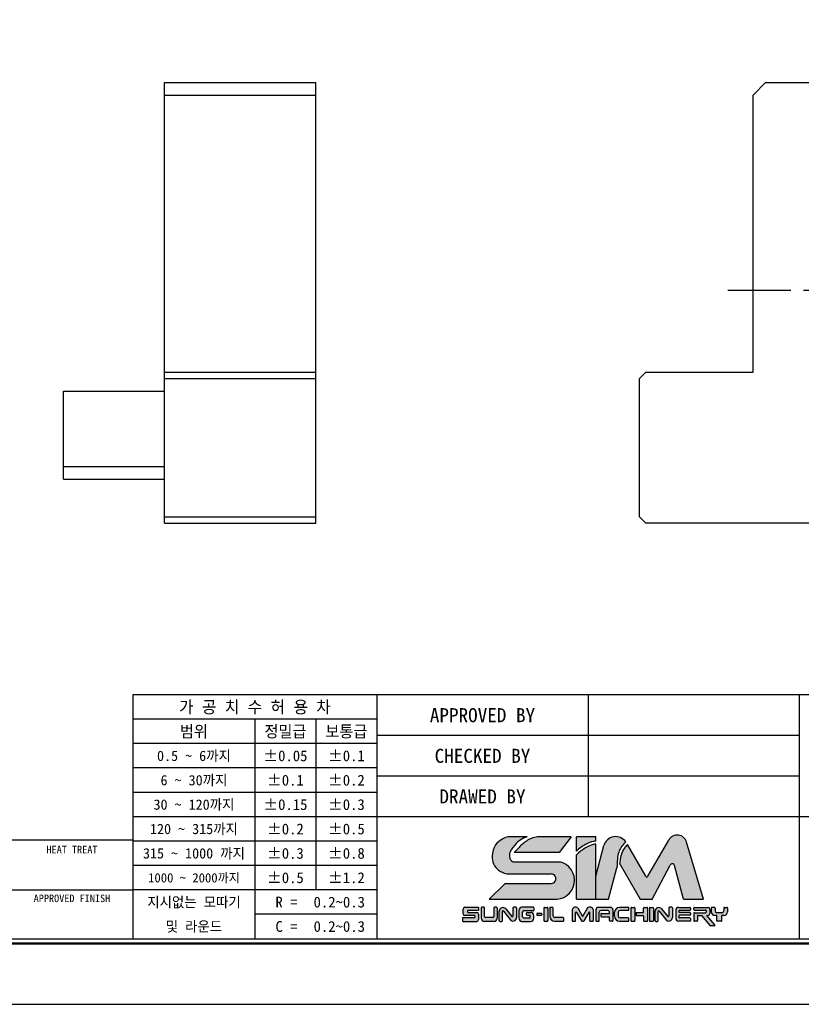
# Model space of a CAD drawing. Header units: inches. Extents: x 12 to 233, y 8 to 164.
# Tile 2 of 2: x 122 to 184, y 8 to 86. Entities that reach past the tile are written whole.
import ezdxf
from ezdxf.enums import TextEntityAlignment as Align

# ---------------------------------------------------------------- set-up
doc = ezdxf.new("R2010")
doc.units = ezdxf.units.IN
doc.header["$MEASUREMENT"] = 0
doc.linetypes.add('CENTER', pattern=[2, 1.25, -0.25, 0.25, -0.25])
doc.layers.add('S1', color=1, linetype='CENTER')

# ---------------------------------------------------------------- blocks, each defined once
blk = doc.blocks.new('란표제')
h = blk.add_hatch(color=256)
h.dxf.hatch_style = 1
edge = h.paths.add_edge_path()
edge.add_spline(control_points=[(207.2548857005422, 16.33602195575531), (207.4122922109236, 16.47608683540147), (207.7174809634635, 16.74765264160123), (208.2523540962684, 17.06731062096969), (208.7774405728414, 17.32249890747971), (209.1543874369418, 17.38665720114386), (209.3190179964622, 17.41467816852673)], knot_values=[0, 0, 0, 0, 0.6304310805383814, 1.222315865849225, 1.865724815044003, 2.364625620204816, 2.364625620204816, 2.364625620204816, 2.364625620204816], degree=3, periodic=0)
edge.add_line((209.3190179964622, 17.41467816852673), (209.3190179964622, 17.87493595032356))
edge.add_line((209.3190179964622, 17.87493595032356), (207.2548857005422, 17.87493595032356))
edge.add_line((207.2548857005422, 17.87493595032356), (207.2548857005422, 16.33602195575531))
edge = h.paths.add_edge_path()
edge.add_spline(control_points=[(209.3190179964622, 17.09505608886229), (209.1507810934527, 17.05636180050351), (208.7718837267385, 16.96921585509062), (208.2430076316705, 16.70211665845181), (207.7228945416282, 16.35351243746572), (207.4135439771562, 16.08416408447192), (207.2548857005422, 15.94602195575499)], knot_values=[0, 0, 0, 0, 0.5164407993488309, 1.163110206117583, 1.761888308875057, 2.392319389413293, 2.392319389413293, 2.392319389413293, 2.392319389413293], degree=3, periodic=0)
edge.add_line((207.2548857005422, 15.9460219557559), (207.2548857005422, 11.20741602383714))
edge.add_line((207.2548857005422, 11.20741602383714), (209.3190179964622, 11.20741602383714))
edge.add_line((209.3190179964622, 11.20741602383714), (209.3190179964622, 17.09505608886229))
edge = h.paths.add_edge_path()
edge.add_line((205.4485281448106, 15.20675719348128), (200.5646388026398, 15.20675719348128))
edge.add_spline(control_points=[(200.5646388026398, 15.20675719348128), (200.4849448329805, 15.23112786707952), (200.2902893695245, 15.29065413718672), (200.0764048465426, 15.6795593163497), (200.1444277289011, 16.22277553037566), (200.5626230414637, 16.86702953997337), (201.1445093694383, 17.51252125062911), (201.7536223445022, 17.7642963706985), (202.0212897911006, 17.87493595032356)], knot_values=[0, 0, 0, 0, 0.2433595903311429, 0.5944147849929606, 1.213183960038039, 1.789398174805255, 2.88702788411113, 3.747486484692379, 3.747486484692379, 3.747486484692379, 3.747486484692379], degree=3, periodic=0)
edge.add_line((202.0212897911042, 17.87493595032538), (199.9759209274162, 17.87493595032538))
edge.add_spline(control_points=[(199.9759209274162, 17.87493595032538), (199.7520550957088, 17.79066462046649), (199.2509278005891, 17.60202188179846), (198.4944564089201, 16.96557093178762), (198.1991549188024, 15.94031959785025), (198.3773366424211, 14.9433061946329), (198.8409946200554, 14.33840604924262), (199.2605940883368, 14.13379854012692), (199.4124566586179, 14.05974643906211)], knot_values=[0, 0, 0, 0, 0.550739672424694, 1.232839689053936, 2.19963066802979, 2.850121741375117, 3.513003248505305, 3.888995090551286, 3.888995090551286, 3.888995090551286, 3.888995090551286], degree=3, periodic=0)
edge.add_arc((200.0158996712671, 15.21120487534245), 1.299999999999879, 242.3423855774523, 270.0000000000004)
edge.add_line((200.0158996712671, 13.91120487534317), (204.5640160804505, 13.91120487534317))
edge.add_arc((204.5640160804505, 13.39961279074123), 0.5115920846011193, 270.18688939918, 90, ccw=False)
edge.add_line((204.5656848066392, 12.8880234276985), (199.6526393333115, 12.8880234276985))
edge.add_line((199.6526393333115, 12.8880234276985), (197.9720319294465, 11.20741602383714))
edge.add_line((197.9720319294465, 11.20741602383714), (204.7937810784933, 11.20741602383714))
edge.add_arc((205.0304162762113, 13.22194172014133), 2.028376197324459, 263.3004820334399, 78.10426637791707)
edge = h.paths.add_edge_path(flags=17)
edge.add_spline(control_points=[(203.1244932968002, 17.87493595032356), (202.8996633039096, 17.82721986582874), (202.2807588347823, 17.69586862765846), (201.4378743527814, 17.0633564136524), (200.9055243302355, 16.48007066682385), (200.6418784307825, 16.19119889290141)], knot_values=[0, 0, 0, 0, 0.6846043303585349, 1.884555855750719, 3.061918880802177, 3.061918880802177, 3.061918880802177, 3.061918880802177], degree=3, periodic=0)
edge.add_line((200.6418784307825, 16.19119889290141), (205.407712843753, 16.19119889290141))
edge.add_line((205.407712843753, 16.19119889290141), (206.7038211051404, 17.87493595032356))
edge.add_line((206.7038211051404, 17.87493595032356), (203.1244932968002, 17.87493595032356))
h = blk.add_hatch(color=256)
h.dxf.hatch_style = 1
edge = h.paths.add_edge_path()
edge.add_spline(control_points=[(211.5867120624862, 14.73767623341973), (211.5979655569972, 15.05995682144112), (211.6173841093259, 15.61607052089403), (211.7789107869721, 16.34602459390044), (212.0883945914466, 16.90037927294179), (212.3712800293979, 17.17334599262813), (212.5211611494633, 17.31797188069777)], knot_values=[0, 0, 0, 0, 0.7435831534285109, 1.283095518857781, 1.707763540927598, 2.186317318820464, 2.186317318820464, 2.186317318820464, 2.186317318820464], degree=3, periodic=0)
edge.add_arc((211.4478182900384, 16.58453128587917), 1.300000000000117, 34.34572044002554, 164.9999999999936)
edge.add_line((210.1921147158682, 16.92099604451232), (209.3190179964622, 13.66255472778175))
edge.add_line((209.3190179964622, 13.66255472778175), (209.3190179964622, 11.20741602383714))
edge.add_line((209.3190179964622, 11.20741602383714), (210.6863499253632, 11.20741602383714))
edge.add_line((210.6863499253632, 11.20741602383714), (211.5798839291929, 14.54213032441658))
edge.add_spline(control_points=[(211.5798839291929, 14.54213032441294), (211.5821599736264, 14.60731229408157), (211.5844360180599, 14.6724942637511), (211.5867120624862, 14.73767623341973)], knot_values=[2.186317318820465, 2.186317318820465, 2.186317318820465, 2.186317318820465, 2.336708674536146, 2.336708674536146, 2.336708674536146, 2.336708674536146], degree=3, periodic=0)
edge = h.paths.add_edge_path()
edge.add_arc((217.4733307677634, 14.73094655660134), 0.2599999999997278, 14.999999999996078, 152.0936797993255, ccw=False)
edge.add_line((217.7244714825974, 14.79823950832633), (218.681274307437, 11.22740275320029))
edge.add_line((218.681274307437, 11.22740275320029), (220.7932630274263, 11.22740275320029))
edge.add_line((220.7932630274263, 11.22740275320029), (218.9990320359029, 17.29391512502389))
edge.add_arc((218.0017364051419, 16.99895508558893), 1.040000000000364, 16.47610349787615, 150.0000000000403)
edge.add_line((217.101069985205, 17.51895508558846), (214.8678378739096, 13.65088360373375))
edge.add_arc((214.7552545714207, 13.71588360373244), 0.1299999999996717, 210.0000000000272, 330.0000000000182, ccw=False)
edge.add_line((214.6426712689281, 13.65088360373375), (212.6921295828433, 17.0293209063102))
edge.add_spline(control_points=[(212.6921295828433, 17.02932090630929), (212.5742457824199, 16.899792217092), (212.3414632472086, 16.64401477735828), (212.0652903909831, 16.12183659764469), (211.9274507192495, 15.54940397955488), (211.8798952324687, 15.13850761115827), (211.859846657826, 14.96528077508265)], knot_values=[0, 0, 0, 0, 0.523800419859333, 1.034337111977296, 1.752334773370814, 2.275651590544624, 2.275651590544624, 2.275651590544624, 2.275651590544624], degree=3, periodic=0)
edge.add_arc((211.7973139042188, 14.85130860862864), 0.1300000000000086, 30.0000000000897, 61.24788174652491, ccw=False)
edge.add_line((211.9098972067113, 14.91630860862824), (214.0576988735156, 11.19620699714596))
edge.add_line((214.0576988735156, 11.19620699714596), (215.3070704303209, 11.19620699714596))
edge.add_line((215.3070704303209, 11.19620699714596), (217.2435651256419, 14.85263365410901))
h = blk.add_hatch(color=256)
h.dxf.hatch_style = 1
h.paths.add_polyline_path([(196.8398843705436, 9.60770408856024, 0.4142135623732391), (196.6448843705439, 9.802704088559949), (195.7199446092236, 9.802704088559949, -0.4142135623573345), (195.6549446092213, 9.867704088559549), (195.6549446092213, 9.94856656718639, -0.4142135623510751), (195.7199446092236, 10.01356656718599), (196.8398843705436, 10.01356656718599), (196.8398843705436, 10.34636134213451), (195.3763517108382, 10.34636134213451, 0.4142135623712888), (195.1813517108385, 10.15136134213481), (195.1813517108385, 9.651637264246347, 0.4142135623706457), (195.3763517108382, 9.456637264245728), (196.4043549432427, 9.456637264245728, -0.4142135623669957), (196.469354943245, 9.391637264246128), (196.469354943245, 9.31448400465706, -0.4142135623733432), (196.4043549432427, 9.249484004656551), (195.1625882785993, 9.249484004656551), (195.1625882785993, 8.845717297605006), (196.6448843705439, 8.845717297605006, 0.4142135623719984), (196.8398843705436, 9.040717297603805)])
h.paths.add_polyline_path([(204.2241152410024, 10.26798301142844, 0.4142135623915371), (204.1591152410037, 10.33298301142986), (203.8636730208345, 10.33298301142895, 0.4142135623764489), (203.7986730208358, 10.26798301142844), (203.7986730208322, 8.929340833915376, 0.4142135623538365), (203.8636730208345, 8.864340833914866), (204.1591152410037, 8.864340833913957, 0.4142135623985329), (204.2241152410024, 8.929340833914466)])
h.paths.add_polyline_path([(207.1653805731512, 9.76362669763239, -0.7673269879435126), (207.2866722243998, 9.796126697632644), (207.8058751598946, 8.896840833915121, 0.2679491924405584), (207.8621668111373, 8.864340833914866), (207.9913022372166, 8.864340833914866, 0.2679491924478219), (208.0475938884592, 8.896840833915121), (208.5667968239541, 9.796126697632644, -0.7673269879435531), (208.6880884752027, 9.76362669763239), (208.6880884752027, 8.929340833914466, 0.414213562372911), (208.753088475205, 8.864340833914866), (208.9903602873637, 8.864340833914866, 0.4142135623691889), (209.0553602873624, 8.929340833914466), (209.0553602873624, 10.10884705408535, 0.5572135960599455), (208.4489020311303, 10.27134705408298), (207.9267345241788, 9.366926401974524), (207.40456701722, 10.27134705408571, 0.5198906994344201), (206.7981087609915, 10.10884705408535), (206.7981087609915, 8.929340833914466, 0.4142135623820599), (206.8631087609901, 8.864340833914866), (207.1003805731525, 8.864340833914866, 0.414213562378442), (207.1653805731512, 8.929340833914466)])
h = blk.add_hatch(color=256)
h.dxf.hatch_style = 1
h.paths.add_polyline_path([(203.5669230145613, 9.653807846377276, 0.4142135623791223), (203.5019230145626, 9.718807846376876), (203.0985386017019, 9.718807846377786, 0.4142135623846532), (203.0335386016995, 9.653807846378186), (203.0335386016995, 9.535083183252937, 0.4142135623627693), (203.0985386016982, 9.470083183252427), (203.5019230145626, 9.470083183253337, 0.4142135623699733), (203.5669230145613, 9.535083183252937)])
h.paths.add_polyline_path([(198.8155383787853, 9.170717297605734), (198.8155383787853, 10.28136134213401, 0.4142135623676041), (198.7505383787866, 10.34636134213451), (198.5312483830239, 10.34636134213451, 0.4142135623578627), (198.4662483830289, 10.28136134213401), (198.4662483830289, 9.374979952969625, -0.4142135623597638), (198.3362483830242, 9.244979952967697), (197.603546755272, 9.244979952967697, -0.414213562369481), (197.4735467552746, 9.374979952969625), (197.4735467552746, 10.28136134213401, 0.4142135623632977), (197.4085467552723, 10.34636134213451), (197.1732207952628, 10.34636134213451, 0.4142135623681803), (197.1082207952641, 10.28136134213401), (197.1082207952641, 9.170717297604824, 0.4142135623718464), (197.4332207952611, 8.845717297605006), (198.4905383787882, 8.845717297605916, 0.414213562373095)])
h.paths.add_polyline_path([(200.8836941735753, 9.265258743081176), (200.883694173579, 10.28136134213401, 0.4142135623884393), (200.8186941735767, 10.34636134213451), (200.5662103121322, 10.34636134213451, 0.4142135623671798), (200.5012103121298, 10.28136134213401), (200.5012103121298, 9.419089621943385, -0.7053166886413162), (200.3858505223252, 9.377993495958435), (199.73655295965, 10.17365216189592, 0.7053166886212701), (199.0443942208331, 9.927075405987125), (199.0443942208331, 8.910717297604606, 0.4142135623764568), (199.1093942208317, 8.845717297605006), (199.3056264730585, 8.845717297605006, 0.414213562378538), (199.3706264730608, 8.910717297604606), (199.3706264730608, 9.9048288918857, -0.7182104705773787), (199.4873633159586, 9.944177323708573), (200.1832731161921, 9.029168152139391, 0.718210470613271)])
h.paths.add_polyline_path([(202.7217367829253, 9.170717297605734), (202.7217367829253, 9.475145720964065, 0.4142135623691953), (202.3967367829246, 9.800145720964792), (202.0179389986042, 9.800145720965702, 0.4142135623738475), (201.9529389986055, 9.735145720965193), (201.9529389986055, 9.53839498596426, 0.4142135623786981), (202.0179389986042, 9.47339498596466), (202.2733244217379, 9.47339498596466, -0.4142135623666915), (202.3383244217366, 9.40839498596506), (202.3383244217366, 9.281672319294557, -0.4142135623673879), (202.2733244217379, 9.216672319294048), (201.7241999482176, 9.216672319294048, -0.414213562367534), (201.4641999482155, 9.476672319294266), (201.4641999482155, 9.652153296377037, -0.4142135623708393), (201.7891999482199, 9.977153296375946), (202.6567367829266, 9.977153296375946, 0.4142135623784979), (202.7217367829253, 10.04215329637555), (202.7217367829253, 10.28136134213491, 0.4142135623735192), (202.6567367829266, 10.34636134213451), (201.4565649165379, 10.34636134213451, 0.4142135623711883), (201.1315649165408, 10.02136134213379), (201.1315649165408, 9.170717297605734, 0.414213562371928), (201.4565649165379, 8.845717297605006), (202.3967367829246, 8.845717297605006, 0.4142135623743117)])
h.paths.add_polyline_path([(205.9125890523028, 9.17499023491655, 0.414213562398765), (205.8475890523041, 9.239990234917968), (204.9759224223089, 9.239990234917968, -0.4142135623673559), (204.7809224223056, 9.434990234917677), (204.7809224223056, 10.26798301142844, 0.4142135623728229), (204.7159224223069, 10.33298301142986), (204.484411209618, 10.33298301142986, 0.4142135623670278), (204.4194112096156, 10.26798301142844), (204.4194112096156, 9.384340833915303, 0.4142135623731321), (204.9394112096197, 8.864340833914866), (205.8475890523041, 8.864340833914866, 0.4142135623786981), (205.9125890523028, 8.929340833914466)])
h.paths.add_polyline_path([(209.6947316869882, 9.823725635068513, -0.4142135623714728), (209.8897316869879, 10.01872563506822), (210.5938065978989, 10.01872563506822, -0.4142135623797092), (210.7888065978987, 9.823725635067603), (210.7888065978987, 9.69676070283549), (209.9214226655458, 9.69676070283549, 0.4142135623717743), (209.8564226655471, 9.631760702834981), (209.8564226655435, 9.405771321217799, 0.4142135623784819), (209.9214226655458, 9.34077132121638), (210.7888065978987, 9.34077132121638), (210.7888065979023, 8.929340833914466, 0.4142135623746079), (210.853806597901, 8.864340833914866), (211.0838216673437, 8.864340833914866, 0.4142135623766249), (211.1488216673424, 8.929340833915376), (211.1488216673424, 10.07298301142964, 0.4142135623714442), (210.888821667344, 10.33298301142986), (209.5973415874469, 10.33298301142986, 0.4142135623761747), (209.3373415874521, 10.07298301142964), (209.3373415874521, 8.929340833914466, 0.4142135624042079), (209.4023415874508, 8.864340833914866), (209.6297316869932, 8.864340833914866, 0.4142135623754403), (209.6947316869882, 8.929340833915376)])
h.paths.add_polyline_path([(212.8488973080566, 9.150598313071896, 0.4142135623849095), (212.7838973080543, 9.215598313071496), (211.9150975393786, 9.215598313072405, -0.4142135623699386), (211.7200975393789, 9.410598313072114), (211.7200975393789, 9.82568128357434, -0.4142135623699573), (211.9150975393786, 10.02068128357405), (212.7838973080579, 10.02068128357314, 0.414213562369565), (212.8488973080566, 10.08568128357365), (212.8488973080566, 10.26798301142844, 0.4142135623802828), (212.7838973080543, 10.33298301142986), (211.8480273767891, 10.33298301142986, 0.4142135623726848), (211.3280273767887, 9.812983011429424), (211.3280273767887, 9.384340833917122, 0.4142135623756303), (211.8480273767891, 8.864340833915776), (212.7838973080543, 8.864340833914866, 0.4142135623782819), (212.8488973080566, 8.929340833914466)])
h.paths.add_polyline_path([(213.4925793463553, 10.26798301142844, 0.4142135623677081), (213.427579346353, 10.33298301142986), (213.1321371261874, 10.33298301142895, 0.4142135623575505), (213.0671371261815, 10.26798301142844), (213.0671371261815, 8.929340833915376, 0.4142135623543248), (213.1321371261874, 8.864340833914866), (213.427579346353, 8.864340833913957, 0.4142135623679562), (213.4925793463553, 8.929340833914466)])
h.paths.add_polyline_path([(214.8456035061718, 10.26798301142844, 0.4142135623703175), (214.7806035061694, 10.33298301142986), (214.4851612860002, 10.33298301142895, 0.4142135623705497), (214.4201612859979, 10.26798301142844), (214.4201612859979, 9.839948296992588, -0.4142135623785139), (214.3551612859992, 9.774948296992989), (213.6763301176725, 9.774948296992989, 0.4142135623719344), (213.6113301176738, 9.70994829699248), (213.6113301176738, 9.520356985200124, 0.4142135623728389), (213.6763301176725, 9.455356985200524), (214.3551612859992, 9.455356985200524, -0.4142135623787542), (214.4201612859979, 9.390356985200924), (214.4201612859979, 8.929340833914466, 0.4142135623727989), (214.4851612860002, 8.864340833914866), (214.7806035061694, 8.864340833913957, 0.4142135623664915), (214.8456035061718, 8.929340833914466)])
h.paths.add_polyline_path([(215.4624624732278, 10.26798301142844, 0.4142135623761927), (215.3974624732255, 10.33298301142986), (215.1020202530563, 10.33298301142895, 0.4142135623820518), (215.0370202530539, 10.26798301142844), (215.0370202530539, 8.929340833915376, 0.4142135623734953), (215.1020202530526, 8.864340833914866), (215.3974624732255, 8.864340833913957, 0.4142135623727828), (215.4624624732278, 8.929340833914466)])
h.paths.add_polyline_path([(216.3394696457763, 10.17365216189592, 0.7053166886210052), (215.6473109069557, 9.927075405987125), (215.6473109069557, 8.910717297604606, 0.4142135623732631), (215.7123109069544, 8.845717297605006), (215.9085431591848, 8.845717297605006, 0.4142135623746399), (215.9735431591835, 8.910717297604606), (215.9735431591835, 9.9048288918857, -0.718210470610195), (216.0902800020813, 9.944177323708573), (216.7861898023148, 9.029168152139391, 0.7182104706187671), (217.486610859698, 9.265258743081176), (217.486610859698, 10.28136134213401, 0.414213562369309), (217.4216108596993, 10.34636134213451), (217.1691269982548, 10.34636134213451, 0.4142135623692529), (217.1041269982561, 10.28136134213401), (217.1041269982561, 9.419089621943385, -0.7053166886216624), (216.9887672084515, 9.377993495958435)])
h.paths.add_polyline_path([(219.4204153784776, 10.26798301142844, 0.4142135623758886), (219.3554153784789, 10.33298301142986), (218.1709172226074, 10.33298301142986, 0.414213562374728), (217.845917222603, 10.00798301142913), (217.845917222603, 9.189340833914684, 0.4142135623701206), (218.1709172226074, 8.864340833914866), (219.3554153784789, 8.864340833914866, 0.4142135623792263), (219.4204153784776, 8.929340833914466), (219.4204153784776, 9.143462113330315, 0.4142135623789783), (219.3554153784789, 9.208462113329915), (218.2404718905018, 9.208462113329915, -0.4142135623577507), (218.1754718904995, 9.273462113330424), (218.1754718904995, 9.438182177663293, -0.4142135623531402), (218.2404718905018, 9.503182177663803), (219.3554153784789, 9.503182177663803, 0.4142135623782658), (219.4204153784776, 9.568182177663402), (219.4204153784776, 9.72836590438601, 0.4142135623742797), (219.3554153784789, 9.79336590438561), (218.2404718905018, 9.79336590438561, -0.4142135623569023), (218.1754718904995, 9.85836590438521), (218.1754718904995, 9.955071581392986, -0.4142135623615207), (218.2404718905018, 10.02007158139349), (219.3554153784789, 10.02007158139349, 0.4142135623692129), (219.4204153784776, 10.085071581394)])
h.paths.add_polyline_path([(221.4898233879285, 10.13798301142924, 0.4142135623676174), (221.2948233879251, 10.33298301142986), (219.835271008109, 10.33298301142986, 0.4142135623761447), (219.7702710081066, 10.26798301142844), (219.7702710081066, 10.10677544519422, 0.4142135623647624), (219.835271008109, 10.04177544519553), (221.0336939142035, 10.04177544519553, -0.4142135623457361), (221.0986939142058, 9.976775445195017), (221.0986939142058, 9.837352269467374, -0.4142135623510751), (221.0336939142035, 9.772352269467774), (219.835271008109, 9.772352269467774, 0.4142135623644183), (219.7702710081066, 9.707352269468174), (219.7702710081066, 8.929340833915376, 0.4142135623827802), (219.835271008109, 8.864340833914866), (220.0926108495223, 8.864340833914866, 0.41421356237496), (220.157610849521, 8.929340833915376), (220.157610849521, 9.414242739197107, -0.414213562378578), (220.2226108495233, 9.479242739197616), (220.6306965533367, 9.479242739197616), (221.5531320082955, 8.379926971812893, 0.2216946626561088), (221.602924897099, 8.356708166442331), (221.9552971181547, 8.35670816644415, 0.637070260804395), (222.0050900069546, 8.463489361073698), (221.1527717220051, 9.479242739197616), (221.2948233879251, 9.479242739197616, 0.414213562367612), (221.4898233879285, 9.674242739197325)])
h.paths.add_polyline_path([(223.3662109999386, 9.869242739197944), (223.3662109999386, 10.26798301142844, 0.4142135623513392), (223.3012109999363, 10.33298301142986), (223.0343925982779, 10.33298301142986, 0.4142135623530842), (222.9693925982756, 10.26798301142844), (222.9693925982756, 9.967352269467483, -0.414213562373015), (222.7743925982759, 9.772352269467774), (222.2290342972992, 9.772352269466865, -0.4142135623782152), (222.0340342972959, 9.967352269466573), (222.0340342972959, 10.26798301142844, 0.4142135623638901), (221.9690342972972, 10.33298301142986), (221.7022158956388, 10.33298301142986, 0.4142135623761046), (221.6372158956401, 10.26798301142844), (221.6372158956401, 9.869242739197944, 0.4142135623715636), (222.0272158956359, 9.479242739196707), (222.9762109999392, 9.479242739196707, 0.4142135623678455)])
h.paths.add_polyline_path([(222.7748939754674, 9.479242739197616), (222.2133923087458, 9.479242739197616), (222.2133923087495, 8.929340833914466, 0.4142135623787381), (222.2783923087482, 8.864340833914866), (222.7098939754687, 8.864340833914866, 0.4142135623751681), (222.7748939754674, 8.929340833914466)])
for p, q in [((290, 33), (160, 33)), ((160, 33), (160, 7)), ((186, 33), (186, 7)), ((208.5, 33), (208.5, 20)), ((231, 33), (231, 7)), ((186, 30.39999999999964), (160, 30.39999999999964)), ((173, 30.39999999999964), (173, 7)), ((179.5, 30.39999999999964), (179.5, 12.20000000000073)), ((231, 28.66666666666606), (186, 28.66666666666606)), ((186, 27.79999999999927), (160, 27.79999999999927)), ((186, 25.20000000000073), (160, 25.20000000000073)), ((231, 24.33333333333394), (186, 24.33333333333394)), ((186, 22.60000000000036), (160, 22.60000000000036)), ((186, 20), (160, 20)), ((290, 20), (186, 20)), ((202.0212897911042, 17.87493595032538), (199.9759209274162, 17.87493595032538)), ((206.7038211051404, 17.87493595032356), (203.1244932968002, 17.87493595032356)), ((206.7038211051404, 17.87493595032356), (205.407712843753, 16.19119889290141)), ((209.3190179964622, 17.87493595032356), (207.2548857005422, 17.87493595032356)), ((207.2548857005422, 16.33602195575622), (207.2548857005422, 17.87493595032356)), ((209.3190179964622, 17.41467816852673), (209.3190179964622, 17.87493595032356)), ((160, 17.5), (62, 17.5)), ((186, 17.39999999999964), (160, 17.39999999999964)), ((209.3190179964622, 11.20741602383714), (209.3190179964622, 17.09505608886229)), ((209.3190179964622, 13.66255472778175), (210.1921147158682, 16.92099604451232)), ((214.6426712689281, 13.65088360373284), (212.692129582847, 17.0293209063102)), ((214.8678378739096, 13.65088360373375), (217.101069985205, 17.51895508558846)), ((220.7932630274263, 11.22740275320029), (218.9990320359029, 17.2939151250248)), ((205.407712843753, 16.19119889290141), (200.6418784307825, 16.19119889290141)), ((207.2548857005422, 11.20741602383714), (207.2548857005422, 15.94602195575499)), ((186, 14.79999999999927), (160, 14.79999999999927)), ((200.5646388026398, 15.20675719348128), (205.4485281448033, 15.20675719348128)), ((211.9098972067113, 14.91630860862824), (214.0576988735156, 11.19620699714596)), ((215.2814177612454, 11.14777045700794), (217.2435651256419, 14.85263365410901)), ((218.681274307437, 11.22740275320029), (217.7244714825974, 14.79823950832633)), ((200.0158996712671, 13.91120487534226), (204.5640160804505, 13.91120487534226)), ((210.6863499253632, 11.20741602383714), (211.5798839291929, 14.54213032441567)), ((199.6526393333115, 12.8880234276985), (197.9720319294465, 11.20741602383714)), ((199.6526393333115, 12.8880234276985), (204.5623473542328, 12.8880234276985)), ((147, 12.20000000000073), (160, 12.20000000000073)), ((186, 12.20000000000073), (160, 12.20000000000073)), ((197.9720319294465, 11.20741602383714), (204.7937810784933, 11.20741602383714)), ((207.2548857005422, 11.20741602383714), (209.3190179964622, 11.20741602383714)), ((209.3190179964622, 11.20741602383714), (210.6863499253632, 11.20741602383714)), ((214.0576988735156, 11.19620699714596), (215.2814177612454, 11.19620699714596)), ((218.681274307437, 11.22740275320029), (220.7932630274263, 11.22740275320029)), ((186, 9.600000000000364), (173, 9.600000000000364)), ((195.1813517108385, 9.651637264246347), (195.1813517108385, 10.15136134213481)), ((195.3763517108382, 10.34636134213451), (196.8398843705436, 10.34636134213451)), ((196.4043549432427, 9.456637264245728), (195.3763517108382, 9.456637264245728)), ((195.6549446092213, 9.94856656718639), (195.6549446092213, 9.867704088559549)), ((196.8398843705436, 10.01356656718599), (195.7199446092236, 10.01356656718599)), ((195.7199446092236, 9.802704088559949), (196.6448843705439, 9.802704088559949)), ((196.8398843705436, 10.32175464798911), (196.8398843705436, 10.01356656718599)), ((196.8398843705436, 9.60770408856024), (196.8398843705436, 9.040717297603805)), ((197.1082207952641, 10.28136134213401), (197.1082207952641, 9.170717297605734)), ((197.4085467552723, 10.34636134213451), (197.1732207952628, 10.34636134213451)), ((197.4735467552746, 9.374979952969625), (197.4735467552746, 10.28136134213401)), ((198.4662483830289, 10.28136134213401), (198.4662483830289, 9.374979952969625)), ((198.7505383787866, 10.34636134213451), (198.5312483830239, 10.34636134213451)), ((198.8155383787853, 10.28136134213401), (198.8155383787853, 9.170717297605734)), ((199.0443942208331, 8.910717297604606), (199.0443942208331, 9.927075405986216)), ((199.3706264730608, 8.910717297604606), (199.3706264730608, 9.9048288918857)), ((199.4873633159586, 9.944177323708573), (200.1832731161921, 9.029168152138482)), ((199.7365529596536, 10.17365216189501), (200.3858505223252, 9.377993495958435)), ((200.5012103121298, 10.28136134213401), (200.5012103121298, 9.419089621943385)), ((200.8186941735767, 10.34636134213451), (200.5662103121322, 10.34636134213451)), ((200.8836941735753, 10.28136134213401), (200.8836941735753, 9.265258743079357)), ((201.1315649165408, 10.02136134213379), (201.1315649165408, 9.170717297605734)), ((202.6567367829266, 10.34636134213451), (201.4565649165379, 10.34636134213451)), ((201.4641999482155, 9.652153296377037), (201.4641999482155, 9.476672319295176)), ((202.6567367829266, 9.977153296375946), (201.7891999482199, 9.977153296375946)), ((201.9529389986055, 9.53839498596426), (201.9529389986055, 9.735145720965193)), ((202.0179389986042, 9.800145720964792), (202.3967367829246, 9.800145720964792)), ((202.2733244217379, 9.47339498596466), (202.0179389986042, 9.47339498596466)), ((202.7217367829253, 10.28136134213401), (202.7217367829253, 10.04215329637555)), ((202.7217367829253, 10.28136134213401), (202.7217367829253, 10.04215329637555)), ((202.7217367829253, 9.170717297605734), (202.7217367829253, 9.475145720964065)), ((203.0335386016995, 9.653807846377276), (203.0335386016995, 9.535083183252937)), ((203.0985386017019, 9.718807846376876), (203.5019230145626, 9.718807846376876)), ((203.5019230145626, 9.470083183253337), (203.0985386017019, 9.470083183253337)), ((203.5669230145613, 9.653807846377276), (203.5669230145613, 9.535083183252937)), ((203.7986730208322, 10.26798301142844), (203.7986730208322, 8.929340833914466)), ((203.8636730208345, 10.33298301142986), (204.1591152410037, 10.33298301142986)), ((204.2241152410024, 10.26798301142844), (204.2241152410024, 8.929340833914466)), ((204.4194112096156, 10.26798301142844), (204.4194112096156, 9.384340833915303)), ((204.7159224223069, 10.33298301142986), (204.484411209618, 10.33298301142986)), ((204.7809224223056, 9.434990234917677), (204.7809224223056, 10.26798301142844)), ((206.7981087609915, 10.10884705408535), (206.7981087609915, 8.929340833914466)), ((207.1653805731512, 8.929340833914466), (207.1653805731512, 9.76362669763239)), ((207.2866722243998, 9.796126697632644), (207.8058751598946, 8.896840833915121)), ((207.40456701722, 10.2713470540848), (207.9267345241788, 9.366926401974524)), ((208.4489020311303, 10.2713470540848), (207.9267345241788, 9.366926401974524)), ((208.5667968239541, 9.796126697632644), (208.0475938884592, 8.896840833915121)), ((208.6880884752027, 8.929340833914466), (208.6880884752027, 9.76362669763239)), ((209.0553602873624, 10.10884705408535), (209.0553602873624, 8.929340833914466)), ((209.3373415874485, 10.07298301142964), (209.3373415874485, 8.929340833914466)), ((210.888821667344, 10.33298301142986), (209.5973415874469, 10.33298301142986)), ((209.6947316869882, 8.929340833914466), (209.6947316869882, 9.823725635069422)), ((209.8564226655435, 9.63176070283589), (209.8564226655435, 9.405771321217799)), ((210.5938065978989, 10.01872563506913), (209.8897316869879, 10.01872563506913)), ((209.9214226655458, 9.69676070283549), (210.7888065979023, 9.69676070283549)), ((210.7888065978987, 9.69676070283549), (210.7888065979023, 9.823725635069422)), ((211.1488216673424, 10.07298301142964), (211.1488216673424, 8.929340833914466)), ((211.328027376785, 9.384340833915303), (211.328027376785, 9.812983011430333)), ((211.7200975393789, 9.82568128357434), (211.7200975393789, 9.410598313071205)), ((212.7838973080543, 10.33298301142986), (211.8480273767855, 10.33298301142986)), ((212.7838973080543, 10.02068128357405), (211.9150975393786, 10.02068128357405)), ((212.8488973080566, 10.08568128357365), (212.8488973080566, 10.26798301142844)), ((213.0671371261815, 10.26798301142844), (213.0671371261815, 8.929340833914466)), ((213.1321371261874, 10.33298301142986), (213.427579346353, 10.33298301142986)), ((213.4925793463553, 10.26798301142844), (213.4925793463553, 8.929340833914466)), ((213.6113301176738, 9.709948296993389), (213.6113301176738, 9.520356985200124)), ((213.6763301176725, 9.774948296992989), (214.3551612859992, 9.774948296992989)), ((213.6763301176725, 9.455356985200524), (214.3551612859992, 9.455356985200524)), ((214.4201612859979, 9.839948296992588), (214.4201612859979, 10.26798301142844)), ((214.4851612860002, 10.33298301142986), (214.7806035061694, 10.33298301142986)), ((214.8456035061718, 10.26798301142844), (214.8456035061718, 8.929340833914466)), ((215.0370202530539, 10.26798301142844), (215.0370202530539, 8.929340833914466)), ((215.1020202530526, 10.33298301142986), (215.3974624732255, 10.33298301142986)), ((215.4624624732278, 10.26798301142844), (215.4624624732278, 8.929340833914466)), ((215.6473109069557, 8.910717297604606), (215.6473109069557, 9.927075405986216)), ((215.9735431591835, 8.910717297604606), (215.9735431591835, 9.9048288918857)), ((216.0902800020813, 9.944177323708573), (216.7861898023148, 9.029168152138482)), ((216.3394696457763, 10.17365216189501), (216.9887672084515, 9.377993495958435)), ((217.1041269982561, 10.28136134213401), (217.1041269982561, 9.419089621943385)), ((217.4216108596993, 10.34636134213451), (217.1691269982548, 10.34636134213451)), ((217.486610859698, 10.28136134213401), (217.486610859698, 9.265258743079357)), ((217.845917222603, 10.00798301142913), (217.845917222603, 9.189340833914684)), ((218.1709172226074, 10.33298301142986), (219.3554153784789, 10.33298301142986)), ((218.1754718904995, 9.955071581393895), (218.1754718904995, 9.85836590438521)), ((219.3554153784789, 10.02007158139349), (218.2404718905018, 10.02007158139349)), ((219.3554153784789, 9.79336590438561), (218.2404718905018, 9.79336590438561)), ((219.3554153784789, 9.503182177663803), (218.2404718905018, 9.503182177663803)), ((219.4204153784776, 10.26798301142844), (219.4204153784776, 10.08507158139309)), ((219.4204153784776, 9.72836590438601), (219.4204153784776, 9.568182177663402)), ((219.7702710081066, 10.10677544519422), (219.7702710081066, 10.26798301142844)), ((219.7702710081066, 9.707352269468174), (219.7702710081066, 8.929340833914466)), ((219.8352710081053, 10.33298301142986), (221.2948233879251, 10.33298301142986)), ((219.8352710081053, 10.04177544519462), (221.0336939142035, 10.04177544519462)), ((219.8352710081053, 9.772352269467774), (221.0336939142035, 9.772352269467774)), ((220.2226108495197, 9.479242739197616), (220.6306965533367, 9.479242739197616)), ((221.5531320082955, 8.379926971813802), (220.6306965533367, 9.479242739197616)), ((221.0986939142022, 9.976775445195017), (221.0986939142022, 9.837352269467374)), ((221.1527717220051, 9.479242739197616), (221.2948233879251, 9.479242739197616)), ((222.0050900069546, 8.463489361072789), (221.1527717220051, 9.479242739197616)), ((221.4898233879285, 10.13798301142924), (221.4898233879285, 9.674242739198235)), ((221.6372158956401, 10.26798301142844), (221.6372158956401, 9.869242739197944)), ((221.9690342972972, 10.33298301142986), (221.7022158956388, 10.33298301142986)), ((222.2133923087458, 9.479242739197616), (222.0272158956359, 9.479242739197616)), ((222.0340342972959, 10.26798301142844), (222.0340342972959, 9.967352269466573)), ((222.2133923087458, 8.929340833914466), (222.2133923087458, 9.479242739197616)), ((222.7743925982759, 9.772352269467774), (222.2290342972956, 9.772352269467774)), ((222.9762109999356, 9.479242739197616), (222.7748939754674, 9.479242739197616)), ((222.7748939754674, 8.929340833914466), (222.7748939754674, 9.479242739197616)), ((222.9693925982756, 10.26798301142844), (222.9693925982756, 9.967352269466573)), ((223.0343925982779, 10.33298301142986), (223.3012109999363, 10.33298301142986)), ((223.366210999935, 10.26798301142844), (223.366210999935, 9.869242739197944)), ((195.1625882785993, 8.845717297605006), (195.1625882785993, 9.249484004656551)), ((195.1625882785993, 9.249484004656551), (196.4043549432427, 9.249484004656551)), ((195.1625882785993, 8.845717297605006), (196.6448843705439, 8.845717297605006)), ((196.469354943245, 9.31448400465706), (196.469354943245, 9.391637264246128)), ((198.4905383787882, 8.845717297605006), (197.4332207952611, 8.845717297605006)), ((198.3362483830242, 9.244979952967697), (197.603546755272, 9.244979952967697)), ((199.1093942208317, 8.845717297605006), (199.3056264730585, 8.845717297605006)), ((201.4565649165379, 8.845717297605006), (202.3967367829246, 8.845717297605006)), ((201.7241999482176, 9.216672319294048), (202.2733244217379, 9.216672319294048)), ((202.3383244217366, 9.281672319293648), (202.3383244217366, 9.40839498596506)), ((203.8636730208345, 8.864340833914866), (204.1591152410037, 8.864340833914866)), ((204.9394112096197, 8.864340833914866), (205.8475890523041, 8.864340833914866)), ((205.8475890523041, 9.239990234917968), (204.9759224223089, 9.239990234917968)), ((205.9125890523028, 8.929340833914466), (205.9125890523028, 9.17499023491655)), ((206.8631087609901, 8.864340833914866), (207.1003805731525, 8.864340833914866)), ((207.8621668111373, 8.864340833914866), (207.9913022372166, 8.864340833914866)), ((208.753088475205, 8.864340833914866), (208.9903602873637, 8.864340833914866)), ((209.4023415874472, 8.864340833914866), (209.6297316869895, 8.864340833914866)), ((209.9214226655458, 9.34077132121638), (210.7888065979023, 9.34077132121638)), ((210.7888065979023, 8.929340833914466), (210.7888065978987, 9.34077132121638)), ((211.0838216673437, 8.864340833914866), (210.853806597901, 8.864340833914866)), ((211.8480273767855, 8.864340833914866), (212.7838973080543, 8.864340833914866)), ((212.7838973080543, 9.215598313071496), (211.9150975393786, 9.215598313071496)), ((212.8488973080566, 8.929340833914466), (212.8488973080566, 9.150598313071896)), ((213.1321371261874, 8.864340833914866), (213.427579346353, 8.864340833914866)), ((214.4201612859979, 9.390356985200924), (214.4201612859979, 8.929340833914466)), ((214.4851612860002, 8.864340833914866), (214.7806035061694, 8.864340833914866)), ((215.1020202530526, 8.864340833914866), (215.3974624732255, 8.864340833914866)), ((215.7123109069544, 8.845717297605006), (215.9085431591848, 8.845717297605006)), ((219.3554153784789, 8.864340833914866), (218.1709172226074, 8.864340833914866)), ((218.1754718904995, 9.438182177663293), (218.1754718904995, 9.273462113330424)), ((219.3554153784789, 9.208462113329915), (218.2404718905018, 9.208462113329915)), ((219.4204153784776, 9.143462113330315), (219.4204153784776, 8.929340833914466)), ((220.0926108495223, 8.864340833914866), (219.8352710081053, 8.864340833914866)), ((220.157610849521, 9.414242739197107), (220.157610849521, 8.929340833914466)), ((222.7098939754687, 8.864340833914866), (222.2783923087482, 8.864340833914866)), ((221.9552971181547, 8.35670816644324), (221.602924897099, 8.35670816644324)), ((0, 0), (296.9999999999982, 0))]:
    blk.add_line(p, q)
at = {"const_width": 0.25}
blk.add_lwpolyline([(290.5000000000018, 6.5), (290.5000000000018, 203.5), (10, 203.5), (10, 6.5)], close=True, dxfattribs=at)
blk.add_lwpolyline([(290, 7), (290, 203), (10.49999999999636, 203), (10.49999999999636, 7)], close=True)
for centre, radius, start, end in [((211.4478182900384, 16.58453128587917), 1.3, 34.34572043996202, 164.999999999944), ((218.0017364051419, 16.99895508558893), 1.04, 16.47610349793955, 150.000000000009), ((205.0304162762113, 13.22194172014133), 2.028376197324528, 263.3004820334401, 78.10426637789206), ((211.7973139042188, 14.85130860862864), 0.13, 29.99999999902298, 61.24788175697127), ((217.4733307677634, 14.73094655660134), 0.26, 14.9999999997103, 152.0936797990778), ((200.0158996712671, 15.21120487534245), 1.3, 242.3423855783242, 270), ((204.5640160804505, 13.39961279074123), 0.5115920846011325, 269.8131105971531, 90), ((214.7552545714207, 13.71588360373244), 0.13, 209.9999999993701, 329.9999999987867), ((195.3763517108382, 10.15136134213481), 0.195, 90, 180), ((195.3763517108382, 9.651637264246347), 0.195, 180, 270), ((195.7199446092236, 9.94856656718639), 0.065, 90, 180), ((195.7199446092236, 9.867704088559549), 0.065, 180, 270), ((196.4043549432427, 9.391637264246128), 0.065, 0, 90), ((196.6448843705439, 9.60770408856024), 0.195, 0, 90), ((197.1732207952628, 10.28136134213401), 0.065, 90, 180), ((197.4085467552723, 10.28136134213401), 0.065, 0, 90), ((198.5312483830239, 10.28136134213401), 0.065, 90, 180), ((198.7505383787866, 10.28136134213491), 0.065, 0, 90), ((199.4343942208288, 9.927075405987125), 0.39, 39.21617813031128, 180), ((199.4356264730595, 9.9048288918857), 0.065, 37.25478689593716, 180), ((200.5662103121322, 10.28136134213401), 0.065, 90, 180), ((200.8186941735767, 10.28136134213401), 0.065, 0, 90), ((201.4565649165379, 10.02136134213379), 0.325, 90, 180), ((201.7891999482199, 9.652153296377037), 0.325, 90, 180), ((201.7241999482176, 9.476672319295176), 0.26, 180, 270), ((202.0179389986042, 9.735145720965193), 0.065, 90, 180), ((202.0179389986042, 9.53839498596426), 0.065, 180, 270), ((202.2733244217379, 9.40839498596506), 0.065, 0, 90), ((202.3967367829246, 9.475145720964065), 0.325, 0, 90), ((202.6567367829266, 10.28136134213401), 0.065, 0, 90.0000000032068), ((202.6567367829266, 10.04215329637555), 0.065, 269.9999999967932, 0), ((203.0985386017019, 9.653807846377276), 0.065, 90, 180), ((203.0985386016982, 9.535083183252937), 0.065, 180, 270), ((203.5019230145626, 9.653807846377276), 0.065, 0, 90), ((203.5019230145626, 9.535083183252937), 0.065, 270, 0), ((203.8636730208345, 10.26798301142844), 0.065, 90, 180), ((204.1591152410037, 10.26798301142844), 0.065, 0, 90), ((204.484411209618, 10.26798301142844), 0.065, 90, 180), ((204.7159224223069, 10.26798301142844), 0.065, 0, 90), ((207.1583587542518, 9.977292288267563), 0.3835188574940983, 50.0609962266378, 159.9390037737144), ((207.2303805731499, 9.76362669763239), 0.065, 30.0000000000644, 180), ((208.7018605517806, 10.00248459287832), 0.3691544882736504, 16.74570727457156, 133.2542927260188), ((208.623088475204, 9.76362669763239), 0.065, 0, 149.9999999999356), ((209.5973415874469, 10.07298301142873), 0.26, 90, 180), ((209.8897316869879, 9.823725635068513), 0.195, 90, 180), ((209.9214226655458, 9.63176070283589), 0.065, 90.0000000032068, 180), ((210.5938065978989, 9.823725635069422), 0.195, 0, 89.99999999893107), ((210.888821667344, 10.07298301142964), 0.26, 0, 90), ((211.8480273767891, 9.812983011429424), 0.52, 90, 180), ((211.9150975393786, 9.82568128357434), 0.195, 90, 180), ((212.7838973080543, 10.26798301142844), 0.065, 0, 90), ((212.7838973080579, 10.08568128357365), 0.065, 269.9999999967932, 0), ((213.1321371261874, 10.26798301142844), 0.065, 90, 180), ((213.427579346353, 10.26798301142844), 0.065, 0, 90), ((213.6763301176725, 9.709948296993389), 0.065, 90, 180), ((213.6763301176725, 9.520356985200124), 0.065, 180, 270), ((214.3551612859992, 9.839948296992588), 0.065, 270, 0), ((214.3551612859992, 9.390356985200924), 0.065, 0, 90), ((214.4851612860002, 10.26798301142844), 0.065, 90, 180), ((214.7806035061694, 10.26798301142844), 0.065, 0, 90), ((215.1020202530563, 10.26798301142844), 0.065, 90.0000000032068, 180), ((215.3974624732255, 10.26798301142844), 0.065, 0, 90), ((216.0373109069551, 9.927075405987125), 0.39, 39.21617813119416, 180), ((216.0385431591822, 9.9048288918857), 0.065, 37.25478689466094, 180), ((217.1691269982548, 10.28136134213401), 0.065, 90, 180), ((217.4216108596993, 10.28136134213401), 0.065, 0, 90), ((218.1709172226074, 10.00798301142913), 0.325, 90, 180), ((218.2404718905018, 9.955071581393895), 0.065, 90, 180), ((218.2404718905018, 9.85836590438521), 0.065, 180, 270), ((218.2404718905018, 9.438182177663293), 0.065, 90, 180), ((219.3554153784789, 10.26798301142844), 0.065, 0, 90), ((219.3554153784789, 10.08507158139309), 0.065, 270, 0), ((219.3554153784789, 9.72836590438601), 0.065, 0, 90), ((219.3554153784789, 9.568182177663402), 0.065, 270, 0), ((219.835271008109, 10.26798301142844), 0.065, 90, 180), ((219.835271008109, 10.10677544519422), 0.065, 180, 269.9999999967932), ((219.835271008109, 9.707352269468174), 0.065, 90, 180), ((220.2226108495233, 9.414242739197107), 0.065, 90.0000000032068, 180), ((221.0336939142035, 9.976775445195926), 0.065, 0, 90), ((221.0336939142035, 9.837352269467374), 0.065, 270, 0), ((221.2948233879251, 10.13798301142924), 0.195, 0, 90), ((221.2948233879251, 9.674242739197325), 0.195, 270, 0), ((221.7022158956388, 10.26798301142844), 0.065, 90, 180), ((222.0272158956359, 9.869242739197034), 0.39, 180, 270), ((221.9690342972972, 10.26798301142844), 0.065, 0, 90), ((222.2290342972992, 9.967352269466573), 0.195, 180, 270), ((222.7743925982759, 9.967352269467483), 0.195, 270, 0), ((223.0343925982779, 10.26798301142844), 0.065, 90, 180), ((222.9762109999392, 9.869242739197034), 0.39, 269.9999999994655, 0), ((223.3012109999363, 10.26798301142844), 0.065, 0, 90), ((196.4043549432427, 9.31448400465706), 0.065, 270, 0), ((196.6448843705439, 9.040717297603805), 0.195, 270, 0), ((197.4332207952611, 9.170717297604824), 0.325, 180, 270), ((197.603546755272, 9.374979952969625), 0.13, 180, 270), ((198.3362483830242, 9.374979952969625), 0.13, 270, 0), ((198.4905383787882, 9.170717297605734), 0.325, 270, 0), ((199.1093942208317, 8.910717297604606), 0.065, 180, 270), ((199.3056264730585, 8.910717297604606), 0.065, 270, 0), ((200.4936941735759, 9.265258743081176), 0.39, 217.2547868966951, 0), ((200.4362103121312, 9.419089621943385), 0.065, 219.2161781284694, 0), ((201.4565649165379, 9.170717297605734), 0.325, 180, 270), ((202.2733244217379, 9.281672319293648), 0.065, 270, 0), ((202.3967367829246, 9.170717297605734), 0.325, 270, 0), ((203.8636730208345, 8.929340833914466), 0.065, 180, 270), ((204.1591152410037, 8.929340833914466), 0.065, 270, 0), ((204.9394112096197, 9.384340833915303), 0.52, 180, 270), ((204.9759224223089, 9.434990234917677), 0.195, 180, 270), ((205.8475890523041, 9.17499023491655), 0.065, 0, 90), ((205.8475890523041, 8.929340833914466), 0.065, 270, 0), ((206.8631087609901, 8.929340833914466), 0.065, 180, 270), ((207.1003805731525, 8.929340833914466), 0.065, 270, 0), ((207.8621668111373, 8.929340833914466), 0.065, 210.0000000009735, 270), ((207.9913022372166, 8.929340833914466), 0.065, 270, 329.9999999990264), ((208.753088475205, 8.929340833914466), 0.065, 180, 270), ((208.9903602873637, 8.929340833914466), 0.065, 270, 0), ((209.4023415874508, 8.929340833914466), 0.065, 180, 269.9999999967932), ((209.6297316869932, 8.929340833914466), 0.065, 270, 0), ((209.9214226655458, 9.40577132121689), 0.065, 180, 270), ((210.853806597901, 8.929340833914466), 0.065, 180, 270), ((211.0838216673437, 8.929340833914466), 0.065, 270, 0), ((211.8480273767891, 9.384340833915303), 0.52, 180, 269.9999999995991), ((211.9150975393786, 9.410598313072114), 0.195, 180, 270), ((212.7838973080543, 9.150598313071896), 0.065, 0, 90), ((212.7838973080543, 8.929340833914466), 0.065, 270, 0), ((213.1321371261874, 8.929340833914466), 0.065, 180, 270), ((213.427579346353, 8.929340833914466), 0.065, 270, 0), ((214.4851612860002, 8.929340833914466), 0.065, 180, 270), ((214.7806035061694, 8.929340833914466), 0.065, 270, 0), ((215.1020202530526, 8.929340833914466), 0.065, 180, 270), ((215.3974624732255, 8.929340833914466), 0.065, 270, 0), ((215.7123109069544, 8.910717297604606), 0.065, 180, 270), ((215.9085431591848, 8.910717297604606), 0.065, 270, 0), ((217.0966108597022, 9.265258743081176), 0.39, 217.2547868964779, 0), ((217.0391269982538, 9.419089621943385), 0.065, 219.2161781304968, 0), ((218.1709172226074, 9.189340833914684), 0.325, 180, 270), ((218.2404718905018, 9.273462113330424), 0.065, 180, 270), ((219.3554153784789, 9.143462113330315), 0.065, 0, 90), ((219.3554153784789, 8.929340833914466), 0.065, 270, 0), ((219.835271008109, 8.929340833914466), 0.065, 180, 269.9999999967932), ((220.0926108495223, 8.929340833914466), 0.065, 270, 0), ((221.9552971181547, 8.42170816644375), 0.065, 270, 39.99999999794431), ((222.2783923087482, 8.929340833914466), 0.065, 180, 270), ((222.7098939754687, 8.929340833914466), 0.065, 270, 0), ((221.602924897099, 8.42170816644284), 0.065, 220.0000000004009, 270)]:
    blk.add_arc(centre, radius, start, end)
for points, knots in [([(199.9759209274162, 17.87493595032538), (199.7520550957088, 17.79066462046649), (199.2509278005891, 17.60202188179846), (198.4944564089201, 16.96557093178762), (198.1991549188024, 15.94031959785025), (198.3773366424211, 14.9433061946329), (198.8409946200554, 14.33840604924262), (199.2605940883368, 14.13379854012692), (199.4124566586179, 14.05974643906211)], [0, 0, 0, 0, 0.550739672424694, 1.232839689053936, 2.19963066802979, 2.850121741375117, 3.513003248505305, 3.888995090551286, 3.888995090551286, 3.888995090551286, 3.888995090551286]), ([(212.5211611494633, 17.31797188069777), (212.3712800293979, 17.17334599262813), (212.0883945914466, 16.90037927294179), (211.7789107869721, 16.34602459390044), (211.6173841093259, 15.61607052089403), (211.5979655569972, 15.05995682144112), (211.5867120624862, 14.73767623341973), (211.5844360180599, 14.6724942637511), (211.5821599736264, 14.60731229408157), (211.5798839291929, 14.54213032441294)], [0, 0, 0, 0, 0.4785537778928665, 0.9032217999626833, 1.442734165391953, 2.186317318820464, 2.186317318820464, 2.186317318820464, 2.336708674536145, 2.336708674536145, 2.336708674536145, 2.336708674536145])]:
    blk.add_open_spline(points, degree=3, knots=knots)
for points in [[(202.0212897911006, 17.87493595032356), (201.2490932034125, 17.49532900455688), (200.4768731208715, 16.71528597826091), (200.1906474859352, 16.21518828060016), (200.1515971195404, 15.59765256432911), (200.3406189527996, 15.30183083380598), (200.5646388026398, 15.20675719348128)], [(203.1244932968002, 17.87493595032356), (202.4632162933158, 17.69774731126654), (201.4627580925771, 17.0352014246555), (200.6418784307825, 16.19119889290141)], [(209.3190179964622, 17.41467816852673), (208.8310535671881, 17.31079010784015), (208.2421489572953, 17.0516252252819), (207.7391370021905, 16.73968521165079), (207.2548857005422, 16.33602195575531)], [(209.3190179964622, 17.09505608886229), (208.8201744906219, 16.96139137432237), (208.2363249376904, 16.68336076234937), (207.7391370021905, 16.34968521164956), (207.2548857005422, 15.94602195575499)], [(212.6921295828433, 17.02932090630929), (212.3563704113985, 16.62728526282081), (212.1147307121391, 16.17755426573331), (211.9288992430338, 15.48402178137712), (211.859846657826, 14.96528077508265)]]:
    blk.add_spline(points, degree=3)
for p in [(208.5, 28.66666666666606), (208.5, 24.33333333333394)]:
    blk.add_point(p)
for s, height, p in [('가 공 치 수 허 용 차', 1.3, (173, 31.70000000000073)), ('APPROVED BY', 1.5, (197.25, 30.83333333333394)), ('범위', 1.25, (166.5, 29.10000000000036)), ('정밀급', 1.25, (176.25, 29.10000000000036)), ('보통급', 1.25, (182.75, 29.10000000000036)), ('0.5 ~ 6까지', 1.1, (166.5, 26.5)), ('%%P0.05', 1.15, (176.25, 26.5)), ('%%P0.1', 1.15, (182.75, 26.5)), ('CHECKED BY', 1.5, (197.25, 26.5)), ('6 ~ 30까지', 1.1, (166.5, 23.89999999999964)), ('%%P0.1', 1.15, (176.25, 23.89999999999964)), ('%%P0.2', 1.15, (182.75, 23.89999999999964)), ('DRAWED BY', 1.5, (197.25, 22.16666666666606)), ('30 ~ 120까지', 1.1, (166.5, 21.29999999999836)), ('%%P0.15', 1.15, (176.25, 21.29999999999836)), ('%%P0.3', 1.15, (182.75, 21.29999999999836)), ('120 ~ 315까지', 1.1, (166.5, 18.70000000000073)), ('%%P0.2', 1.15, (176.25, 18.70000000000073)), ('%%P0.5', 1.15, (182.75, 18.70000000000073)), ('HEAT TREAT', 0.8000000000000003, (153.5, 16.49999999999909)), ('315 ~ 1000 까지', 1.1, (166.5, 16.10000000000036)), ('%%P0.3', 1.15, (176.25, 16.10000000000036)), ('%%P0.8', 1.15, (182.75, 16.10000000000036)), ('1000 ~ 2000까지', 0.9900000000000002, (166.5030811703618, 13.49078300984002)), ('%%P0.5', 1.15, (176.25, 13.5)), ('%%P1.2', 1.15, (182.75, 13.5)), ('APPROVED FINISH', 0.8000000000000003, (153.5, 11.29999999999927)), ('지시없는 모따기', 1.1, (166.5, 10.89999999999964)), ('R = ', 1.15, (176.75, 10.89999999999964)), ('및 라운드', 1.1, (166.5, 8.299999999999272)), ('C = ', 1.15, (176.75, 8.299999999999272))]:
    blk.add_text(s, height=height).set_placement(p, align=Align.MIDDLE_CENTER)
at = {"ltscale": 0.5}
for tag, p, height in [('TITLE', (237.1657184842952, 24.40589700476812), 2.5), ('도번', (251.1811757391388, 15.6424327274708), 2.5), ('SCALE', (253.7810780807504, 9.55250166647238), 1.2), ('DATE', (277.0199167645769, 9.511328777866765), 1.2)]:
    blk.add_attdef(tag, p, '', height=height, dxfattribs=at)
for tag, p in [('필렛', (179.25, 10.89999999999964)), ('모따기', (179.25, 8.299999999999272))]:
    blk.add_attdef(tag, text='', height=1.15).set_placement(p, align=Align.MIDDLE_LEFT)

msp = doc.modelspace()

# ---------------------------------------------------------------- linework, layer by layer
for p, q in [((133.7453020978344, 80.94748411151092), (145.7453020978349, 80.94748411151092)), ((133.7453020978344, 79.94748411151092), (133.7453020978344, 80.94748411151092)), ((145.7453020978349, 79.94748411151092), (145.7453020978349, 80.94748411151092)), ((180.447588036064, 79.94748411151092), (181.447588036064, 80.94748411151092)), ((181.447588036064, 80.94748411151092), (204.447588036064, 80.94748411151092)), ((133.7453020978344, 79.94748411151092), (145.7453020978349, 79.94748411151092)), ((133.7453020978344, 57.94748411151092), (133.7453020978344, 79.94748411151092)), ((145.7453020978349, 57.94748411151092), (145.7453020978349, 79.94748411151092)), ((180.447588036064, 57.94748411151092), (180.447588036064, 79.94748411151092)), ((133.7453020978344, 57.44748411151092), (133.7453020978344, 57.94748411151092)), ((133.7453020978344, 57.94748411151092), (145.7453020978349, 57.94748411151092)), ((145.7453020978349, 57.44748411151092), (145.7453020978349, 57.94748411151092)), ((171.447588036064, 57.44748411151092), (171.9475880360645, 57.94748411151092)), ((171.9475880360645, 57.94748411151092), (180.447588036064, 57.94748411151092)), ((133.7453020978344, 46.44748411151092), (133.7453020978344, 57.44748411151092)), ((133.7453020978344, 57.44748411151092), (145.7453020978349, 57.44748411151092)), ((145.7453020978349, 46.44748411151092), (145.7453020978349, 57.44748411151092)), ((171.447588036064, 46.44748411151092), (171.447588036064, 57.44748411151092)), ((125.7453020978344, 50.44748411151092), (125.7453020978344, 56.44777018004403)), ((125.7453020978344, 56.44777018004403), (133.7453020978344, 56.44777018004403)), ((125.7453020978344, 49.44748411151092), (125.7453020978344, 50.44748411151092)), ((125.7453020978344, 50.44748411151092), (133.7453020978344, 50.44748411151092)), ((125.7453020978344, 49.44748411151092), (133.7453020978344, 49.44748411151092)), ((133.7453020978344, 46.44748411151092), (145.7453020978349, 46.44748411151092)), ((133.7453020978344, 45.94748411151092), (133.7453020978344, 46.44748411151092)), ((145.7453020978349, 45.94748411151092), (145.7453020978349, 46.44748411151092)), ((171.9475880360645, 45.94748411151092), (171.447588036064, 46.44748411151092)), ((133.7453020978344, 45.94748411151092), (145.7453020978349, 45.94748411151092)), ((213.947588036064, 45.94748411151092), (171.9475880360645, 45.94748411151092))]:
    msp.add_line(p, q)
at = {"layer": 'S1', "ltscale": 4}
msp.add_line((178.447588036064, 64.44777018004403), (207.447588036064, 64.44777018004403), dxfattribs=at)

# ---------------------------------------------------------------- block references
at = {"ltscale": 5}
ref = msp.add_blockref('란표제', (12.11683411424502, 7.751473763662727), dxfattribs=dict(at, xscale=0.7445552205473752, yscale=0.7445552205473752, zscale=0.7445552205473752))
ref.add_attrib('모따기', '0.2~0.3', dxfattribs={"height": 0.8562385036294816}).set_placement((145.578357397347, 13.93128209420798), align=Align.MIDDLE_LEFT)
ref.add_attrib('필렛', '0.2~0.3', dxfattribs={"height": 0.8562385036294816}).set_placement((145.578357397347, 15.86712566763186), align=Align.MIDDLE_LEFT)

doc.saveas('drawing.dxf')
